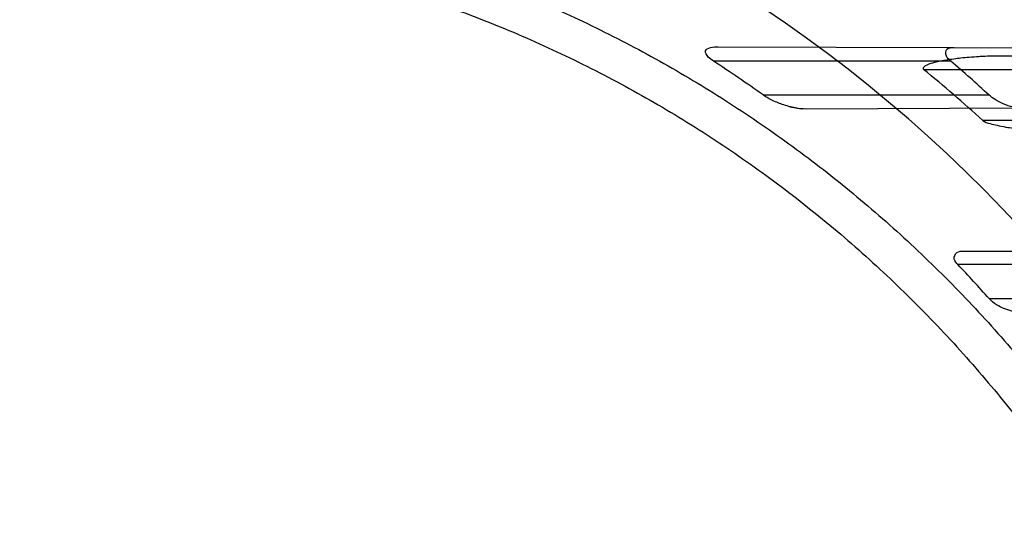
# Model space of a CAD drawing. Header units: millimetres. Extents: x 0 to 297, y 0 to 210.
# Tile 93 of 256: x 145.85 to 146.053, y 93.339 to 93.442. Entities that reach past the tile are written whole.
import ezdxf

# ---------------------------------------------------------------- set-up
doc = ezdxf.new("R2010")
doc.units = ezdxf.units.MM
doc.header["$LTSCALE"] = 16.335
doc.layers.get('0').update_dxf_attribs({"linetype": 'CONTINUOUS'})
for name, color, linetype in [('01_GLOBAL', 7, 'CONTINUOUS'), ('INTFCLR_1', 7, 'CONTINUOUS'), ('INTFCLR_144815', 7, 'CONTINUOUS')]:
    doc.layers.add(name, color=color, linetype=linetype)

msp = doc.modelspace()

# ---------------------------------------------------------------- linework, layer by layer
at = {"color": 7, "linetype": 'Continuous'}
msp.add_circle((146.8548034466, 92.13446435), 2.66, dxfattribs=at)
at = {"color": 9, "linetype": 'Continuous'}
msp.add_arc((146.8548034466, 92.13446435), 2.6259090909, 92.9674534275, 177.0325465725, dxfattribs=at)
at = {"layer": '01_GLOBAL', "color": 7, "linetype": 'Continuous'}
msp.add_circle((146.8548034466, 92.13446435), 2.695, dxfattribs=at)
at = {"layer": 'INTFCLR_1', "color": 9, "linetype": 'Continuous'}
for p, q in [((145.9941342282, 93.4361206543), (146.0428359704, 93.4359506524)), ((146.1083527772, 93.4339719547), (146.0517130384, 93.4341696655)), ((146.0421269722, 93.4331600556), (145.9931419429, 93.4331600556)), ((146.0365197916, 93.4314100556), (146.1067828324, 93.4314100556)), ((146.0033985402, 93.4261600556), (146.0499976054, 93.4261600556)), ((146.0566160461, 93.4234175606), (146.0122911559, 93.42326283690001)), ((146.1156249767, 93.42091005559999), (146.0487327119, 93.42091005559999)), ((146.0448644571, 93.3939435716), (146.0835865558, 93.3938084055)), ((146.0825676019, 93.3911600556), (146.0435891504, 93.3911600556)), ((146.0500057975, 93.38416005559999), (146.0879751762, 93.38416005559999))]:
    msp.add_line(p, q, dxfattribs=at)
at = {"layer": 'INTFCLR_1', "color": 6, "linetype": 'Continuous'}
msp.add_line((146.0428359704, 93.4359506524), (146.1165994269, 93.4356931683), dxfattribs=at)
at = {"layer": 'INTFCLR_1', "color": 7, "linetype": 'Continuous'}
msp.add_line((146.0089447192, 93.4237436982), (146.0113294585, 93.4233103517), dxfattribs=at)
at = {"layer": 'INTFCLR_1', "color": 6, "linetype": 'Continuous'}
for centre, radius, start, end in [((145.8396077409, 93.1986600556), 0.4224162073, 270, 90.00000002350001), ((145.8396077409, 93.1986600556), 0.4014439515, 270, 90.00000002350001), ((145.8402897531, 93.1981825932), 0.2803180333, 54.4177903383, 56.95610922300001), ((145.8490106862, 93.2009591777), 0.2970980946, 47.75960510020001, 50.86606315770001), ((145.8401559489, 93.1981438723), 0.3098788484, 47.37685882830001, 49.3245008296), ((145.8400518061, 93.19814377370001), 0.2805044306, 41.5404913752, 43.4802280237)]:
    msp.add_arc(centre, radius, start, end, dxfattribs=at)
at = {"layer": 'INTFCLR_1', "color": 9, "linetype": 'Continuous'}
msp.add_arc((145.8396077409, 93.1986600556), 0.2950858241, 22.4933176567, 89.9999999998, dxfattribs=at)
at = {"layer": 'INTFCLR_1', "color": 7, "linetype": 'Continuous'}
msp.add_arc((146.051564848, 93.37072734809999), 0.0634424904, 89.86616708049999, 93.49403064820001, dxfattribs=at)
at = {"layer": 'INTFCLR_1', "color": 6, "linetype": 'Continuous'}
for points, knots in [([(145.8396077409, 93.46707189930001), (145.8422420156, 93.46718413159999), (145.8475141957, 93.4673309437), (145.8554252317, 93.4673179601), (145.8633324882, 93.4670718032), (145.871229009, 93.4665926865), (145.8791079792, 93.46588102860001), (145.8869625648, 93.46493744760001), (145.8947859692, 93.4637627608), (145.9025714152, 93.4623579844), (145.9103121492, 93.4607243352), (145.9180014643, 93.45886322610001), (145.9256326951, 93.4567762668), (145.9331992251, 93.45446526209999), (145.940694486, 93.4519322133), (145.9481119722, 93.44917931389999), (145.9554452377, 93.4462089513), (145.9626879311, 93.44302369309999), (145.9698338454, 93.43962625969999), (145.9768766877, 93.43601962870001), (145.9838104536, 93.4322068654), (145.9906289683, 93.4281913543), (145.9973264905, 93.42397646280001), (146.0038969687, 93.4195659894), (146.0103348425, 93.4149636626), (146.0166343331, 93.4101736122), (146.0227901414, 93.40519986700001), (146.0287967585, 93.4000468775), (146.0346491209, 93.3947189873), (146.0403420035, 93.3892209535), (146.0458705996, 93.383557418), (146.0512299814, 93.3777334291), (146.0564156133, 93.3717539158), (146.0614228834, 93.3656241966), (146.0662475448, 93.359349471), (146.0708853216, 93.3529353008), (146.0753322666, 93.34638714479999), (146.0795844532, 93.33971078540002), (146.0836382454, 93.33291193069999), (146.0874900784, 93.32599655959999), (146.0911366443, 93.31897061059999), (146.0945747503, 93.311840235), (146.0978014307, 93.304611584), (146.1008138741, 93.29729095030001), (146.1036094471, 93.2898847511), (146.1053270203, 93.28489435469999), (146.1061488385, 93.2823871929)], [0, 0, 0, 0, 0.0227205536, 0.0454410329, 0.06816134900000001, 0.09088163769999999, 0.1136018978, 0.1363221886, 0.1590426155, 0.1817632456, 0.2044840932, 0.2272051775, 0.2499266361, 0.2726484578, 0.2953706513, 0.3180932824, 0.3408163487, 0.363539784, 0.3862638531, 0.4089891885, 0.4317141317, 0.4544408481, 0.4771673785, 0.4998953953, 0.5226228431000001, 0.5453516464, 0.5680799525, 0.5908095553, 0.6135387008, 0.6362690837, 0.6589990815, 0.6817302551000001, 0.7044610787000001, 0.7271930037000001, 0.7499246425, 0.7726572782, 0.7953897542, 0.8181230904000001, 0.8408563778, 0.8635903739, 0.8863244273, 0.90905904, 0.9317938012, 0.9545290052, 0.9772643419, 1, 1, 1, 1]), ([(145.8396077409, 93.45947231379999), (145.8448083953, 93.4596857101), (145.8552252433, 93.4598003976), (145.8708287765, 93.45903859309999), (145.8863869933, 93.45733971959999), (145.9018926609, 93.4546973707), (145.9172546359, 93.4511115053), (145.9321403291, 93.44667133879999), (145.9466984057, 93.44137698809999), (145.9609232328, 93.43523324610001), (145.9749848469, 93.428124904), (145.9885894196, 93.4201818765), (146.0016818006, 93.411438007), (146.014218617, 93.4019253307), (146.0261538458, 93.39167920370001), (146.0374487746, 93.38073447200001), (146.0480597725, 93.3691354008), (146.0579508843, 93.35692175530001), (146.0670808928, 93.3441478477), (146.0754235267, 93.330855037), (146.0829524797, 93.3170860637), (146.0896391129, 93.3028937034), (146.0954570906, 93.2883381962), (146.1003896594, 93.27346713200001), (146.104422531, 93.2583263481), (146.1075415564, 93.24296784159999), (146.109734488, 93.2274500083), (146.1109929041, 93.2118355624), (146.1113133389, 93.1961898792), (146.110697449, 93.1805682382), (146.1091501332, 93.1650221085), (146.1066772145, 93.14959788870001), (146.1032874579, 93.1343489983), (146.0989925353, 93.11932904), (146.0938089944, 93.1045959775), (146.0877578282, 93.09020764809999), (146.0808640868, 93.0762176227), (146.0731513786, 93.0626691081), (146.0646508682, 93.0496148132), (146.0553942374, 93.03709997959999), (146.0454166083, 93.02516727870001), (146.0347444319, 93.01384756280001), (146.0234240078, 93.00319068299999), (146.0114894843, 92.9932263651), (145.9989896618, 92.9839941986), (145.985966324, 92.9755254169), (145.9724717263, 92.9678514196), (145.9585675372, 92.9610037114), (145.9445877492, 92.95512209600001), (145.9309740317, 92.9502947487), (145.9183319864, 92.9465585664), (145.9068866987, 92.94376529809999), (145.8966921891, 92.9417281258), (145.8870094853, 92.9401674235), (145.877001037, 92.9389286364), (145.8658733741, 92.93800534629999), (145.8532656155, 92.93753089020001), (145.8443587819, 92.93765285), (145.8396077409, 92.9378477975)], [0, 0, 0, 0, 0.0185657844, 0.0371317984, 0.05569073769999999, 0.0743563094, 0.09320240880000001, 0.1119235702, 0.129729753, 0.1484268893, 0.1671582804, 0.1858963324, 0.2045840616, 0.2232805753, 0.241995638, 0.2606572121, 0.2793460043, 0.298034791, 0.3166822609, 0.3353170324, 0.3539796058, 0.3726237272, 0.3912431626, 0.4098577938, 0.4284754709, 0.4470981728, 0.4657246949, 0.4843423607, 0.5029403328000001, 0.5215094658, 0.5400731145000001, 0.5586325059, 0.5771954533, 0.5957587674, 0.6143211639, 0.6328711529, 0.651401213, 0.6699184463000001, 0.6884460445, 0.7069331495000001, 0.7254085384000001, 0.7438945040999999, 0.7623917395, 0.7808314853, 0.7993176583, 0.8177869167, 0.8362093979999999, 0.8546575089, 0.8730374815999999, 0.8902753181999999, 0.9061521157, 0.9200376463, 0.9322836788, 0.9432240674, 0.9550134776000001, 0.9682465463, 0.9830392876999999, 1, 1, 1, 1]), ([(145.9931419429, 93.4331600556), (145.9927654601, 93.433404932), (145.9920361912, 93.43385481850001), (145.9908885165, 93.43591944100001), (145.9932197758, 93.43612384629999), (145.9941342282, 93.4361206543)], [0, 0, 0, 0, 0.2465234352, 0.4980447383, 1, 1, 1, 1]), ([(146.0421269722, 93.4331600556), (146.0417792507, 93.4334588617), (146.0410024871, 93.4340321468), (146.0410343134, 93.43596943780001), (146.0423187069, 93.43595245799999), (146.0428359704, 93.4359506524)], [0, 0, 0, 0, 0.3159361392, 0.6435470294, 1, 1, 1, 1]), ([(146.0566160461, 93.4234175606), (146.0560689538, 93.4234156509), (146.0548104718, 93.4236114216), (146.0530017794, 93.4242367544), (146.0513293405, 93.42511166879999), (146.0503815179, 93.4258067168), (146.0499976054, 93.4261600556)], [0, 0, 0, 0, 0.2252889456, 0.518936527, 0.7851426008, 1, 1, 1, 1]), ([(146.0435891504, 93.3911600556), (146.0432794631, 93.3914865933), (146.0425581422, 93.39223092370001), (146.0432254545, 93.3939580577), (146.0443584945, 93.3939453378), (146.0448644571, 93.3939435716)], [0, 0, 0, 0, 0.312575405, 0.6485788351, 1, 1, 1, 1]), ([(146.0560940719, 93.38141573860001), (146.0556303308, 93.3814141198), (146.0545971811, 93.38155398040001), (146.053073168, 93.3820507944), (146.0514575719, 93.3828789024), (146.0504569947, 93.3836507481), (146.0500057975, 93.38416005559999)], [0, 0, 0, 0, 0.2037768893, 0.4539780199, 0.7010114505, 1, 1, 1, 1])]:
    msp.add_open_spline(points, degree=3, knots=knots, dxfattribs=at)
at = {"layer": 'INTFCLR_1', "color": 7, "linetype": 'Continuous'}
for points, knots in [([(146.0517130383, 93.4341696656), (146.0512542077, 93.4341705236), (146.0499917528, 93.43416136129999), (146.0480554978, 93.43408451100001), (146.046013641, 93.43393761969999), (146.0442988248, 93.4337673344), (146.042672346, 93.43356500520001), (146.0411863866, 93.43334973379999), (146.0396330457, 93.4330445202), (146.0383160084, 93.43281777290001), (146.0359443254, 93.43189870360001), (146.0365197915, 93.4314100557)], [0, 0, 0, 0, 0.0874706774, 0.2406530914, 0.3693523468, 0.4775583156, 0.5694915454, 0.6806076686, 0.7685462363, 0.8560793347, 1, 1, 1, 1]), ([(146.0122911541, 93.42326283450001), (146.011542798, 93.42325565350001), (146.010329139, 93.4234141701), (146.0086883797, 93.42379382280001), (146.0070144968, 93.4243105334), (146.0052168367, 93.4250503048), (146.0039305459, 93.42577661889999), (146.0033985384, 93.4261600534)], [0, 0, 0, 0, 0.2372769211, 0.3847765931, 0.5341197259, 0.7920836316, 1, 1, 1, 1]), ([(146.048732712, 93.42091005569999), (146.0491583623, 93.4205506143), (146.0502051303, 93.4202562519), (146.0517995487, 93.41985685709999), (146.0533968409, 93.41956275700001), (146.0551135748, 93.4192830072), (146.0569314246, 93.4190269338), (146.0590870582, 93.4187646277), (146.0611287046, 93.4185580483), (146.0629880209, 93.41840707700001), (146.0645845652, 93.4183033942), (146.0663357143, 93.41822361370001), (146.067557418, 93.41820957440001), (146.0681950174, 93.4182079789)], [0, 0, 0, 0, 0.0846202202, 0.1577050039, 0.2523786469, 0.3303101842, 0.4221265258, 0.5311233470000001, 0.6601536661, 0.7337767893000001, 0.8144556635, 0.9031545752, 1, 1, 1, 1])]:
    msp.add_open_spline(points, degree=3, knots=knots, dxfattribs=at)
at = {"layer": 'INTFCLR_144815', "color": 6, "linetype": 'Continuous'}
for radius in [0.4466793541, 0.4256665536]:
    msp.add_circle((145.8396077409, 93.1986600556), radius, dxfattribs=at)
for radius, start, end in [(0.6157754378, 313.9937911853, 154.5150993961), (0.5947754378, 312.9543589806, 154.5144414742), (0.5903864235, 71.6563998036, 156.0440844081), (0.5808960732, 70.9981667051, 162.0018332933), (0.5751005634, 282.2440355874, 71.2863570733), (0.4627266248, 45.0000000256, 314.9999999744), (0.4618985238, 44.999999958, 315.000000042), (0.461229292, 44.99999997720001, 315.0000000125), (0.4472794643, 47.86578076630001, 312.1342192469), (0.4408857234, 45.72777364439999, 314.2722263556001), (0.4268887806, 45.6663486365, 314.3336513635), (0.4169682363, 25.6072723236, 64.3927276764), (0.3959554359, 27.0737153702, 62.92628462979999)]:
    msp.add_arc((145.8396077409, 93.1986600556), radius, start, end, dxfattribs=at)
at = {"layer": 'INTFCLR_144815', "color": 9, "linetype": 'Continuous'}
for centre, radius, start, end in [((145.8396077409, 93.1986600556), 0.5785048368, 70.768222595, 162.2317774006), ((145.8396077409, 93.1986600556), 0.4540564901, 52.5411294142, 307.4588705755), ((145.8396077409, 93.1986600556), 0.44073522, 45.7280221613, 314.2719778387), ((145.8396077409, 93.1986600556), 0.4337362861, 45.73034182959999, 314.2696581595), ((145.8396102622, 93.1986612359), 0.5153523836, 292.4997540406, 54.09645665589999)]:
    msp.add_arc(centre, radius, start, end, dxfattribs=at)

doc.saveas('drawing.dxf')
